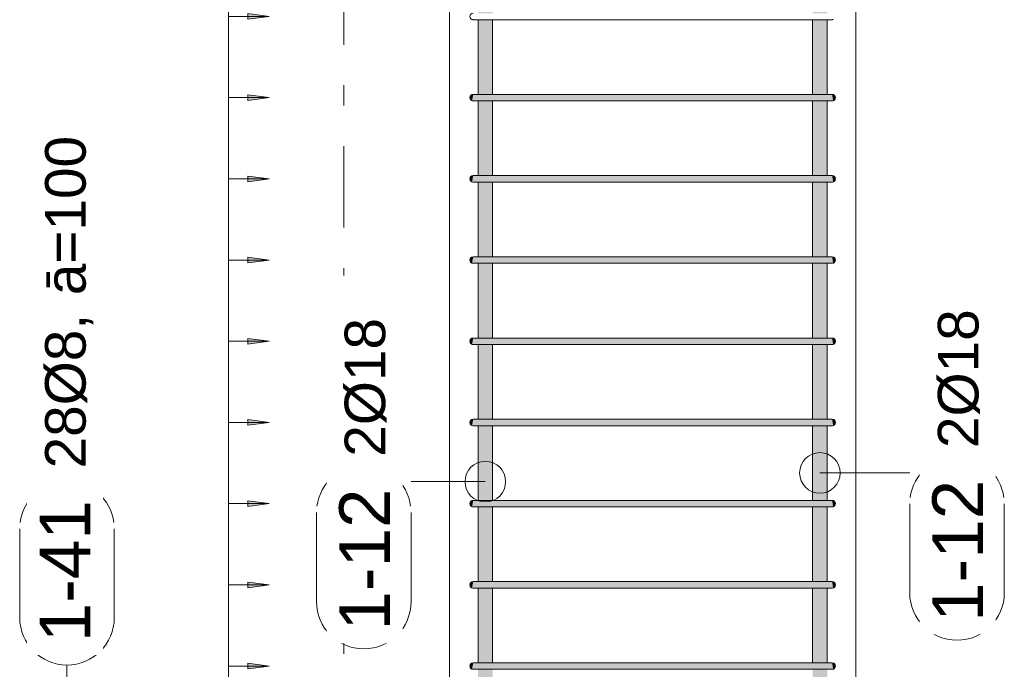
# Model space of a CAD drawing. Header units: millimetres. Extents: x 4307 to 42792, y 1610 to 10025.
# Tile 190 of 256: x 26547 to 27759, y 6916 to 7716. Entities that reach past the tile are written whole.
import ezdxf

# ---------------------------------------------------------------- set-up
doc = ezdxf.new("R2010")
doc.units = ezdxf.units.MM
doc.linetypes.add('Čára osnovy', pattern=[225, 100, -50, 25, -50])
for name, color, linetype, lineweight in [('A-ANNO-DIMS', 211, 'Continuous', 5), ('A-ANNO-DIMS-25', 211, 'Continuous', 5), ('S-COLS', 52, 'Continuous', 9), ('S-GRID', 1, 'Continuous', 5), ('S-RBAR', 171, 'Continuous', 5), ('S-RBAR-IDEN', 171, 'Continuous', 5)]:
    doc.layers.add(name, color=color, linetype=linetype, lineweight=lineweight)
doc.styles.add('Arial', font='arial.ttf', dxfattribs={"height": 50})
doc.styles.add('Arial_1', font='arial.ttf', dxfattribs={"height": 62.5})
doc.styles.add('ISOCPEUR', font='isocpeur.ttf', dxfattribs={"width": 0.9, "height": 50})
doc.dimstyles.new('Výztuž_kusy__řezy__4', dxfattribs={"dimscale": 304.8, "dimtxt": 0.18, "dimasz": 0, "dimexe": 0, "dimexo": 0.0625, "dimgap": 0.082021, "dimtad": 1, "dimdec": 0, "dimzin": 0, "dimdsep": 46, "dimtxsty": 'ISOCPEUR', "dimblk1": 'NONE', "dimblk2": 'NONE', "dimsah": 1, "dimcen": 0.09, "dimazin": 0, "dimtfac": 1, "dimtdec": 4, "dimtix": 1, "dimtmove": 0, "dimatfit": 3, "dimfxl": 0.164042, "dimfxlon": 1, "dimtvp": 1, "dimtfill": 1, "dimtolj": 1, "dimtzin": 0, "dimarcsym": 2})

# ---------------------------------------------------------------- blocks, each defined once
blk = doc.blocks.new('DIMBLOCK741-V2')
at = {"layer": 'A-ANNO-DIMS-25'}
for points in [[(26854.5, 6920), (26828.2, 6923.5), (26828.2, 6916.5)], [(26854.5, 6820), (26828.2, 6823.5), (26828.2, 6816.5)]]:
    blk.add_hatch(color=256, dxfattribs=at).paths.add_polyline_path(points)
for p, q in [((26854.5, 6920), (26828.2, 6923.5)), ((26828.2, 6923.5), (26828.2, 6916.5)), ((26804.5, 6820), (26804.5, 6920)), ((26804.5, 6920), (26804.5, 6920)), ((26804.5, 6920), (26854.5, 6920)), ((26828.2, 6916.5), (26854.5, 6920)), ((26804.5, 6820), (26804.5, 6820)), ((26804.5, 6820), (26854.5, 6820)), ((26854.5, 6820), (26828.2, 6823.5)), ((26828.2, 6823.5), (26828.2, 6816.5)), ((26828.2, 6816.5), (26854.5, 6820))]:
    blk.add_line(p, q, dxfattribs=at)
blk = doc.blocks.new('_None')
blk = doc.blocks.new('DIMBLOCK742-V2')
at = {"layer": 'A-ANNO-DIMS-25'}
for points in [[(26854.5, 7020), (26828.2, 7023.5), (26828.2, 7016.5)], [(26854.5, 6920), (26828.2, 6923.5), (26828.2, 6916.5)]]:
    blk.add_hatch(color=256, dxfattribs=at).paths.add_polyline_path(points)
for p, q in [((26804.5, 6920), (26804.5, 7020)), ((26804.5, 7020), (26804.5, 7020)), ((26804.5, 7020), (26854.5, 7020)), ((26854.5, 7020), (26828.2, 7023.5)), ((26828.2, 7023.5), (26828.2, 7016.5)), ((26828.2, 7016.5), (26854.5, 7020)), ((26854.5, 6920), (26828.2, 6923.5)), ((26828.2, 6923.5), (26828.2, 6916.5)), ((26804.5, 6920), (26804.5, 6920)), ((26804.5, 6920), (26854.5, 6920)), ((26828.2, 6916.5), (26854.5, 6920))]:
    blk.add_line(p, q, dxfattribs=at)
blk = doc.blocks.new('DIMBLOCK743-V2')
at = {"layer": 'A-ANNO-DIMS-25'}
for points in [[(26854.5, 7120), (26828.2, 7123.5), (26828.2, 7116.5)], [(26854.5, 7020), (26828.2, 7023.5), (26828.2, 7016.5)]]:
    blk.add_hatch(color=256, dxfattribs=at).paths.add_polyline_path(points)
for p, q in [((26804.5, 7020), (26804.5, 7120)), ((26804.5, 7120), (26804.5, 7120)), ((26804.5, 7120), (26854.5, 7120)), ((26854.5, 7120), (26828.2, 7123.5)), ((26828.2, 7123.5), (26828.2, 7116.5)), ((26828.2, 7116.5), (26854.5, 7120)), ((26804.5, 7020), (26804.5, 7020)), ((26804.5, 7020), (26854.5, 7020)), ((26854.5, 7020), (26828.2, 7023.5)), ((26828.2, 7023.5), (26828.2, 7016.5)), ((26828.2, 7016.5), (26854.5, 7020))]:
    blk.add_line(p, q, dxfattribs=at)
blk = doc.blocks.new('DIMBLOCK744-V2')
at = {"layer": 'A-ANNO-DIMS-25'}
for points in [[(26854.5, 7220), (26828.2, 7223.5), (26828.2, 7216.5)], [(26854.5, 7120), (26828.2, 7123.5), (26828.2, 7116.5)]]:
    blk.add_hatch(color=256, dxfattribs=at).paths.add_polyline_path(points)
for p, q in [((26804.5, 7120), (26804.5, 7220)), ((26804.5, 7220), (26804.5, 7220)), ((26804.5, 7220), (26854.5, 7220)), ((26854.5, 7220), (26828.2, 7223.5)), ((26828.2, 7223.5), (26828.2, 7216.5)), ((26828.2, 7216.5), (26854.5, 7220)), ((26804.5, 7120), (26804.5, 7120)), ((26804.5, 7120), (26854.5, 7120)), ((26854.5, 7120), (26828.2, 7123.5)), ((26828.2, 7123.5), (26828.2, 7116.5)), ((26828.2, 7116.5), (26854.5, 7120))]:
    blk.add_line(p, q, dxfattribs=at)
blk = doc.blocks.new('DIMBLOCK745-V2')
at = {"layer": 'A-ANNO-DIMS-25'}
for points in [[(26854.5, 7320), (26828.2, 7323.5), (26828.2, 7316.5)], [(26854.5, 7220), (26828.2, 7223.5), (26828.2, 7216.5)]]:
    blk.add_hatch(color=256, dxfattribs=at).paths.add_polyline_path(points)
for p, q in [((26854.5, 7320), (26828.2, 7323.5)), ((26828.2, 7323.5), (26828.2, 7316.5)), ((26804.5, 7220), (26804.5, 7320)), ((26804.5, 7320), (26804.5, 7320)), ((26804.5, 7320), (26854.5, 7320)), ((26828.2, 7316.5), (26854.5, 7320)), ((26804.5, 7220), (26804.5, 7220)), ((26804.5, 7220), (26854.5, 7220)), ((26854.5, 7220), (26828.2, 7223.5)), ((26828.2, 7223.5), (26828.2, 7216.5)), ((26828.2, 7216.5), (26854.5, 7220))]:
    blk.add_line(p, q, dxfattribs=at)
blk = doc.blocks.new('DIMBLOCK746-V2')
at = {"layer": 'A-ANNO-DIMS-25'}
for points in [[(26854.5, 7420), (26828.2, 7423.5), (26828.2, 7416.5)], [(26854.5, 7320), (26828.2, 7323.5), (26828.2, 7316.5)]]:
    blk.add_hatch(color=256, dxfattribs=at).paths.add_polyline_path(points)
for p, q in [((26804.5, 7320), (26804.5, 7420)), ((26804.5, 7420), (26804.5, 7420)), ((26804.5, 7420), (26854.5, 7420)), ((26854.5, 7420), (26828.2, 7423.5)), ((26828.2, 7423.5), (26828.2, 7416.5)), ((26828.2, 7416.5), (26854.5, 7420)), ((26854.5, 7320), (26828.2, 7323.5)), ((26828.2, 7323.5), (26828.2, 7316.5)), ((26804.5, 7320), (26804.5, 7320)), ((26804.5, 7320), (26854.5, 7320)), ((26828.2, 7316.5), (26854.5, 7320))]:
    blk.add_line(p, q, dxfattribs=at)
blk = doc.blocks.new('DIMBLOCK747-V2')
at = {"layer": 'A-ANNO-DIMS-25'}
for points in [[(26854.5, 7520), (26828.2, 7523.5), (26828.2, 7516.5)], [(26854.5, 7420), (26828.2, 7423.5), (26828.2, 7416.5)]]:
    blk.add_hatch(color=256, dxfattribs=at).paths.add_polyline_path(points)
for p, q in [((26804.5, 7420), (26804.5, 7520)), ((26804.5, 7520), (26804.5, 7520)), ((26804.5, 7520), (26854.5, 7520)), ((26854.5, 7520), (26828.2, 7523.5)), ((26828.2, 7523.5), (26828.2, 7516.5)), ((26828.2, 7516.5), (26854.5, 7520)), ((26804.5, 7420), (26804.5, 7420)), ((26804.5, 7420), (26854.5, 7420)), ((26854.5, 7420), (26828.2, 7423.5)), ((26828.2, 7423.5), (26828.2, 7416.5)), ((26828.2, 7416.5), (26854.5, 7420))]:
    blk.add_line(p, q, dxfattribs=at)
blk = doc.blocks.new('DIMBLOCK748-V2')
at = {"layer": 'A-ANNO-DIMS-25'}
for points in [[(26854.5, 7620), (26828.2, 7623.5), (26828.2, 7616.5)], [(26854.5, 7520), (26828.2, 7523.5), (26828.2, 7516.5)]]:
    blk.add_hatch(color=256, dxfattribs=at).paths.add_polyline_path(points)
for p, q in [((26804.5, 7520), (26804.5, 7620)), ((26804.5, 7620), (26804.5, 7620)), ((26804.5, 7620), (26854.5, 7620)), ((26854.5, 7620), (26828.2, 7623.5)), ((26828.2, 7623.5), (26828.2, 7616.5)), ((26828.2, 7616.5), (26854.5, 7620)), ((26804.5, 7520), (26804.5, 7520)), ((26804.5, 7520), (26854.5, 7520)), ((26854.5, 7520), (26828.2, 7523.5)), ((26828.2, 7523.5), (26828.2, 7516.5)), ((26828.2, 7516.5), (26854.5, 7520))]:
    blk.add_line(p, q, dxfattribs=at)
blk = doc.blocks.new('DIMBLOCK749-V2')
at = {"layer": 'A-ANNO-DIMS-25'}
for points in [[(26854.5, 7720), (26828.2, 7723.5), (26828.2, 7716.5)], [(26854.5, 7620), (26828.2, 7623.5), (26828.2, 7616.5)]]:
    blk.add_hatch(color=256, dxfattribs=at).paths.add_polyline_path(points)
for p, q in [((26854.5, 7720), (26828.2, 7723.5)), ((26828.2, 7723.5), (26828.2, 7716.5)), ((26804.5, 7620), (26804.5, 7720)), ((26804.5, 7720), (26804.5, 7720)), ((26804.5, 7720), (26854.5, 7720)), ((26828.2, 7716.5), (26854.5, 7720)), ((26804.5, 7620), (26804.5, 7620)), ((26804.5, 7620), (26854.5, 7620)), ((26854.5, 7620), (26828.2, 7623.5)), ((26828.2, 7623.5), (26828.2, 7616.5)), ((26828.2, 7616.5), (26854.5, 7620))]:
    blk.add_line(p, q, dxfattribs=at)
blk = doc.blocks.new('DIMBLOCK759-V2')
at = {"layer": 'A-ANNO-DIMS-25'}
for points in [[(26854.5, 8620), (26828.2, 8623.5), (26828.2, 8616.5)], [(26854.5, 8520), (26828.2, 8523.5), (26828.2, 8516.5)], [(26854.5, 8420), (26828.2, 8423.5), (26828.2, 8416.5)], [(26854.5, 8320), (26828.2, 8323.5), (26828.2, 8316.5)], [(26854.5, 8220), (26828.2, 8223.5), (26828.2, 8216.5)], [(26854.5, 8120), (26828.2, 8123.5), (26828.2, 8116.5)], [(26854.5, 8020), (26828.2, 8023.5), (26828.2, 8016.5)], [(26854.5, 7920), (26828.2, 7923.5), (26828.2, 7916.5)], [(26854.5, 7820), (26828.2, 7823.5), (26828.2, 7816.5)], [(26854.5, 7720), (26828.2, 7723.5), (26828.2, 7716.5)], [(26854.5, 7620), (26828.2, 7623.5), (26828.2, 7616.5)], [(26854.5, 7520), (26828.2, 7523.5), (26828.2, 7516.5)], [(26854.5, 7420), (26828.2, 7423.5), (26828.2, 7416.5)], [(26854.5, 7320), (26828.2, 7323.5), (26828.2, 7316.5)], [(26854.5, 7220), (26828.2, 7223.5), (26828.2, 7216.5)], [(26854.5, 7120), (26828.2, 7123.5), (26828.2, 7116.5)], [(26854.5, 7020), (26828.2, 7023.5), (26828.2, 7016.5)], [(26854.5, 6920), (26828.2, 6923.5), (26828.2, 6916.5)], [(26854.5, 6820), (26828.2, 6823.5), (26828.2, 6816.5)], [(26854.5, 6720), (26828.2, 6723.5), (26828.2, 6716.5)], [(26854.5, 6620), (26828.2, 6623.5), (26828.2, 6616.5)], [(26854.5, 6520), (26828.2, 6523.5), (26828.2, 6516.5)], [(26854.5, 6420), (26828.2, 6423.5), (26828.2, 6416.5)], [(26854.5, 6320), (26828.2, 6323.5), (26828.2, 6316.5)], [(26854.5, 6220), (26828.2, 6223.5), (26828.2, 6216.5)], [(26854.5, 6120), (26828.2, 6123.5), (26828.2, 6116.5)], [(26854.5, 6020), (26828.2, 6023.5), (26828.2, 6016.5)], [(26854.5, 5920), (26828.2, 5923.5), (26828.2, 5916.5)]]:
    blk.add_hatch(color=256, dxfattribs=at).paths.add_polyline_path(points)
for p, q in [((26804.5, 5920), (26804.5, 8620)), ((26804.5, 8520), (26804.5, 8620)), ((26804.5, 8620), (26804.5, 8620)), ((26804.5, 8620), (26854.5, 8620)), ((26854.5, 8620), (26828.2, 8623.5)), ((26828.2, 8623.5), (26828.2, 8616.5)), ((26828.2, 8616.5), (26854.5, 8620)), ((26854.5, 8520), (26828.2, 8523.5)), ((26828.2, 8523.5), (26828.2, 8516.5)), ((26804.5, 8420), (26804.5, 8520)), ((26804.5, 8520), (26804.5, 8520)), ((26804.5, 8520), (26854.5, 8520)), ((26828.2, 8516.5), (26854.5, 8520)), ((26804.5, 8320), (26804.5, 8420)), ((26804.5, 8420), (26804.5, 8420)), ((26804.5, 8420), (26854.5, 8420)), ((26854.5, 8420), (26828.2, 8423.5)), ((26828.2, 8423.5), (26828.2, 8416.5)), ((26828.2, 8416.5), (26854.5, 8420)), ((26804.5, 8220), (26804.5, 8320)), ((26804.5, 8320), (26804.5, 8320)), ((26804.5, 8320), (26854.5, 8320)), ((26854.5, 8320), (26828.2, 8323.5)), ((26828.2, 8323.5), (26828.2, 8316.5)), ((26828.2, 8316.5), (26854.5, 8320)), ((26804.5, 8120), (26804.5, 8220)), ((26804.5, 8220), (26804.5, 8220)), ((26804.5, 8220), (26854.5, 8220)), ((26854.5, 8220), (26828.2, 8223.5)), ((26828.2, 8223.5), (26828.2, 8216.5)), ((26828.2, 8216.5), (26854.5, 8220)), ((26854.5, 8120), (26828.2, 8123.5)), ((26828.2, 8123.5), (26828.2, 8116.5)), ((26804.5, 8020), (26804.5, 8120)), ((26804.5, 8120), (26804.5, 8120)), ((26804.5, 8120), (26854.5, 8120)), ((26828.2, 8116.5), (26854.5, 8120)), ((26804.5, 7920), (26804.5, 8020)), ((26804.5, 8020), (26804.5, 8020)), ((26804.5, 8020), (26854.5, 8020)), ((26854.5, 8020), (26828.2, 8023.5)), ((26828.2, 8023.5), (26828.2, 8016.5)), ((26828.2, 8016.5), (26854.5, 8020)), ((26804.5, 7820), (26804.5, 7920)), ((26804.5, 7920), (26804.5, 7920)), ((26804.5, 7920), (26854.5, 7920)), ((26854.5, 7920), (26828.2, 7923.5)), ((26828.2, 7923.5), (26828.2, 7916.5)), ((26828.2, 7916.5), (26854.5, 7920)), ((26804.5, 7720), (26804.5, 7820)), ((26804.5, 7820), (26804.5, 7820)), ((26804.5, 7820), (26854.5, 7820)), ((26854.5, 7820), (26828.2, 7823.5)), ((26828.2, 7823.5), (26828.2, 7816.5)), ((26828.2, 7816.5), (26854.5, 7820)), ((26854.5, 7720), (26828.2, 7723.5)), ((26828.2, 7723.5), (26828.2, 7716.5)), ((26804.5, 7620), (26804.5, 7720)), ((26804.5, 7720), (26804.5, 7720)), ((26804.5, 7720), (26854.5, 7720)), ((26828.2, 7716.5), (26854.5, 7720)), ((26804.5, 7520), (26804.5, 7620)), ((26804.5, 7620), (26804.5, 7620)), ((26804.5, 7620), (26854.5, 7620)), ((26854.5, 7620), (26828.2, 7623.5)), ((26828.2, 7623.5), (26828.2, 7616.5)), ((26828.2, 7616.5), (26854.5, 7620)), ((26804.5, 7420), (26804.5, 7520)), ((26804.5, 7520), (26804.5, 7520)), ((26804.5, 7520), (26854.5, 7520)), ((26854.5, 7520), (26828.2, 7523.5)), ((26828.2, 7523.5), (26828.2, 7516.5)), ((26828.2, 7516.5), (26854.5, 7520)), ((26804.5, 7320), (26804.5, 7420)), ((26804.5, 7420), (26804.5, 7420)), ((26804.5, 7420), (26854.5, 7420)), ((26854.5, 7420), (26828.2, 7423.5)), ((26828.2, 7423.5), (26828.2, 7416.5)), ((26828.2, 7416.5), (26854.5, 7420)), ((26854.5, 7320), (26828.2, 7323.5)), ((26828.2, 7323.5), (26828.2, 7316.5)), ((26804.5, 7220), (26804.5, 7320)), ((26804.5, 7320), (26804.5, 7320)), ((26804.5, 7320), (26854.5, 7320)), ((26828.2, 7316.5), (26854.5, 7320)), ((26804.5, 7120), (26804.5, 7220)), ((26804.5, 7220), (26804.5, 7220)), ((26804.5, 7220), (26854.5, 7220)), ((26854.5, 7220), (26828.2, 7223.5)), ((26828.2, 7223.5), (26828.2, 7216.5)), ((26828.2, 7216.5), (26854.5, 7220)), ((26804.5, 7020), (26804.5, 7120)), ((26804.5, 7120), (26804.5, 7120)), ((26804.5, 7120), (26854.5, 7120)), ((26854.5, 7120), (26828.2, 7123.5)), ((26828.2, 7123.5), (26828.2, 7116.5)), ((26828.2, 7116.5), (26854.5, 7120)), ((26804.5, 6920), (26804.5, 7020)), ((26804.5, 7020), (26804.5, 7020)), ((26804.5, 7020), (26854.5, 7020)), ((26854.5, 7020), (26828.2, 7023.5)), ((26828.2, 7023.5), (26828.2, 7016.5)), ((26828.2, 7016.5), (26854.5, 7020)), ((26854.5, 6920), (26828.2, 6923.5)), ((26828.2, 6923.5), (26828.2, 6916.5)), ((26804.5, 6820), (26804.5, 6920)), ((26804.5, 6920), (26804.5, 6920)), ((26804.5, 6920), (26854.5, 6920)), ((26828.2, 6916.5), (26854.5, 6920)), ((26804.5, 6720), (26804.5, 6820)), ((26804.5, 6820), (26804.5, 6820)), ((26804.5, 6820), (26854.5, 6820)), ((26854.5, 6820), (26828.2, 6823.5)), ((26828.2, 6823.5), (26828.2, 6816.5)), ((26828.2, 6816.5), (26854.5, 6820)), ((26804.5, 6620), (26804.5, 6720)), ((26804.5, 6720), (26804.5, 6720)), ((26804.5, 6720), (26854.5, 6720)), ((26854.5, 6720), (26828.2, 6723.5)), ((26828.2, 6723.5), (26828.2, 6716.5)), ((26828.2, 6716.5), (26854.5, 6720)), ((26804.5, 6520), (26804.5, 6620)), ((26804.5, 6620), (26804.5, 6620)), ((26804.5, 6620), (26854.5, 6620)), ((26854.5, 6620), (26828.2, 6623.5)), ((26828.2, 6623.5), (26828.2, 6616.5)), ((26828.2, 6616.5), (26854.5, 6620)), ((26854.5, 6520), (26828.2, 6523.5)), ((26828.2, 6523.5), (26828.2, 6516.5)), ((26804.5, 6420), (26804.5, 6520)), ((26804.5, 6520), (26804.5, 6520)), ((26804.5, 6520), (26854.5, 6520)), ((26828.2, 6516.5), (26854.5, 6520)), ((26804.5, 6320), (26804.5, 6420)), ((26804.5, 6420), (26804.5, 6420)), ((26804.5, 6420), (26854.5, 6420)), ((26854.5, 6420), (26828.2, 6423.5)), ((26828.2, 6423.5), (26828.2, 6416.5)), ((26828.2, 6416.5), (26854.5, 6420)), ((26804.5, 6220), (26804.5, 6320)), ((26804.5, 6320), (26804.5, 6320)), ((26804.5, 6320), (26854.5, 6320)), ((26854.5, 6320), (26828.2, 6323.5)), ((26828.2, 6323.5), (26828.2, 6316.5)), ((26828.2, 6316.5), (26854.5, 6320)), ((26804.5, 6120), (26804.5, 6220)), ((26804.5, 6220), (26804.5, 6220)), ((26804.5, 6220), (26854.5, 6220)), ((26854.5, 6220), (26828.2, 6223.5)), ((26828.2, 6223.5), (26828.2, 6216.5)), ((26828.2, 6216.5), (26854.5, 6220)), ((26854.5, 6120), (26828.2, 6123.5)), ((26828.2, 6123.5), (26828.2, 6116.5)), ((26804.5, 6020), (26804.5, 6120)), ((26804.5, 6120), (26804.5, 6120)), ((26804.5, 6120), (26854.5, 6120)), ((26828.2, 6116.5), (26854.5, 6120)), ((26804.5, 5920), (26804.5, 6020)), ((26804.5, 6020), (26804.5, 6020)), ((26804.5, 6020), (26854.5, 6020)), ((26854.5, 6020), (26828.2, 6023.5)), ((26828.2, 6023.5), (26828.2, 6016.5)), ((26828.2, 6016.5), (26854.5, 6020)), ((26804.5, 5920), (26804.5, 5920)), ((26804.5, 5920), (26854.5, 5920)), ((26854.5, 5920), (26828.2, 5923.5)), ((26828.2, 5923.5), (26828.2, 5916.5)), ((26828.2, 5916.5), (26854.5, 5920))]:
    blk.add_line(p, q, dxfattribs=at)
blk = doc.blocks.new('Popisek výztuže__BEZ NATOČENÍ_ - _Typ_ množství_PRAVÝ _řezy_-573725-V2')
at = {"layer": 'S-RBAR-IDEN'}
for p, q in [((15185.8, 7089.2), (15185.8, 6979.5)), ((15302.2, 6979.5), (15302.2, 7089.2))]:
    blk.add_line(p, q, dxfattribs=at)
for centre, start, end in [((15244, 7089.2), 7.6434, 172.3566), ((15244, 6979.5), 180, 0)]:
    blk.add_arc(centre, 58.2, start, end, dxfattribs=at)
blk = doc.blocks.new('Popisek výztuže - _Typ_ množství_PRAVÝ _řezy_-573729-V2')
at = {"layer": 'S-RBAR-IDEN'}
for p, q in [((16400.1, 9158.3), (16290.4, 9158.3)), ((16290.4, 9041.9), (16400.1, 9041.9))]:
    blk.add_line(p, q, dxfattribs=at)
for centre, start, end in [((16290.4, 9100.1), 90, 270), ((16400.1, 9100.1), 277.6434, 82.3566)]:
    blk.add_arc(centre, 58.2, start, end, dxfattribs=at)

msp = doc.modelspace()

# ---------------------------------------------------------------- hatches: boundary and pattern name
at = {"layer": 'S-RBAR'}
h = msp.add_hatch(color=7, dxfattribs=at)
h.paths.add_polyline_path([(27111.5, 5870), (27129.5, 5870), (27129.5, 5916), (27111.5, 5916), (27111.5, 5887.8)])
h.paths.add_polyline_path([(27117.8, 5924), (27129.5, 5924), (27129.5, 6016), (27111.5, 6016), (27111.5, 5924), (27114.6, 5924)])
h.paths.add_polyline_path([(27111.5, 6024), (27129.5, 6024), (27129.5, 6116), (27111.5, 6116), (27111.5, 6050.7)])
h.paths.add_polyline_path([(27111.5, 6124), (27129.5, 6124), (27129.5, 6216), (27111.5, 6216), (27111.5, 6159.3)])
h.paths.add_polyline_path([(27117.8, 6224), (27129.5, 6224), (27129.5, 6316), (27111.5, 6316), (27111.5, 6224), (27114.6, 6224)])
h.paths.add_polyline_path([(27111.5, 6324), (27129.5, 6324), (27129.5, 6416), (27111.5, 6416), (27111.5, 6376.5)])
h.paths.add_polyline_path([(27117.8, 6424), (27129.5, 6424), (27129.5, 6516), (27111.5, 6516), (27111.5, 6424), (27114.6, 6424)])
h.paths.add_polyline_path([(27117.8, 6524), (27129.5, 6524), (27129.5, 6616), (27111.5, 6616), (27111.5, 6524), (27114.6, 6524)])
h.paths.add_polyline_path([(27111.5, 6624), (27129.5, 6624), (27129.5, 6716), (27111.5, 6716), (27111.5, 6702.3)])
h.paths.add_polyline_path([(27111.5, 6724), (27129.5, 6724), (27129.5, 6816), (27111.5, 6816), (27111.5, 6810.9)])
h.paths.add_polyline_path([(27111.5, 6824), (27129.5, 6824), (27129.5, 6916), (27111.5, 6916), (27111.5, 6865.2)])
h.paths.add_polyline_path([(27129.5, 6924), (27129.5, 7016), (27111.5, 7016), (27111.5, 6924), (27125.5, 6924)])
h.paths.add_polyline_path([(27117.8, 7024), (27129.5, 7024), (27129.5, 7116), (27111.5, 7116), (27111.5, 7024), (27114.6, 7024)])
h.paths.add_polyline_path([(27111.5, 7124), (27129.5, 7124), (27129.5, 7216), (27111.5, 7216), (27111.5, 7136.7)])
h.paths.add_polyline_path([(27125.5, 7224), (27129.5, 7224), (27129.5, 7316), (27111.5, 7316), (27111.5, 7224), (27121.6, 7224)])
h.paths.add_polyline_path([(27117.8, 7324), (27129.5, 7324), (27129.5, 7416), (27111.5, 7416), (27111.5, 7324), (27114.6, 7324)])
h.paths.add_polyline_path([(27111.5, 7424), (27129.5, 7424), (27129.5, 7516), (27111.5, 7516), (27111.5, 7462.5)])
h.paths.add_polyline_path([(27111.5, 7524), (27129.5, 7524), (27129.5, 7616), (27111.5, 7616), (27111.5, 7571.1)])
h.paths.add_polyline_path([(27111.5, 7624), (27129.5, 7624), (27129.5, 7716), (27111.5, 7716), (27111.5, 7679.7)])
h.paths.add_polyline_path([(27117.8, 7724), (27129.5, 7724), (27129.5, 7816), (27111.5, 7816), (27111.5, 7724), (27114.6, 7724)])
h.paths.add_polyline_path([(27117.8, 7824), (27129.5, 7824), (27129.5, 7916), (27111.5, 7916), (27111.5, 7824), (27114.6, 7824)])
h.paths.add_polyline_path([(27111.5, 7924), (27129.5, 7924), (27129.5, 8016), (27111.5, 8016), (27111.5, 8005.5)])
h.paths.add_polyline_path([(27111.5, 8024), (27129.5, 8024), (27129.5, 8116), (27111.5, 8116), (27111.5, 8114.1)])
h.paths.add_polyline_path([(27111.5, 8124), (27129.5, 8124), (27129.5, 8216), (27111.5, 8216), (27111.5, 8168.4)])
h.paths.add_polyline_path([(27129.5, 8224), (27129.5, 8316), (27111.5, 8316), (27111.5, 8224), (27125.5, 8224)])
h.paths.add_polyline_path([(27111.5, 8324), (27129.5, 8324), (27129.5, 8416), (27111.5, 8416), (27111.5, 8331.3)])
h.paths.add_polyline_path([(27117.8, 8424), (27129.5, 8424), (27129.5, 8516), (27111.5, 8516), (27111.5, 8424), (27114.6, 8424)])
h.paths.add_polyline_path([(27117.8, 8524), (27129.5, 8524), (27129.5, 8616), (27111.5, 8616), (27111.5, 8524), (27114.6, 8524)])
h.paths.add_polyline_path([(27117.8, 8624), (27129.5, 8624), (27129.5, 8660), (27111.5, 8660), (27111.5, 8624), (27114.6, 8624)])
h = msp.add_hatch(color=7, dxfattribs=at)
h.paths.add_polyline_path([(27524.2, 5870), (27541.4, 5870), (27541.4, 5916), (27523.4, 5916), (27523.4, 5870)])
h.paths.add_polyline_path([(27527.5, 5924), (27541.4, 5924), (27541.4, 6016), (27523.4, 6016), (27523.4, 5924), (27524.2, 5924)])
h.paths.add_polyline_path([(27538.4, 6024), (27541.4, 6024), (27541.4, 6116), (27523.4, 6116), (27523.4, 6024), (27535.1, 6024)])
h.paths.add_polyline_path([(27541.4, 6124), (27541.4, 6216), (27523.4, 6216), (27523.4, 6124), (27538.4, 6124)])
h.paths.add_polyline_path([(27524.2, 6224), (27541.4, 6224), (27541.4, 6316), (27523.4, 6316), (27523.4, 6224)])
h.paths.add_polyline_path([(27538.4, 6324), (27541.4, 6324), (27541.4, 6416), (27523.4, 6416), (27523.4, 6324), (27535.1, 6324)])
h.paths.add_polyline_path([(27535.1, 6424), (27541.4, 6424), (27541.4, 6516), (27523.4, 6516), (27523.4, 6424), (27531.3, 6424)])
h.paths.add_polyline_path([(27541.4, 6524), (27541.4, 6616), (27523.4, 6616), (27523.4, 6524), (27538.4, 6524)])
h.paths.add_polyline_path([(27531.3, 6624), (27541.4, 6624), (27541.4, 6716), (27523.4, 6716), (27523.4, 6624), (27527.5, 6624)])
h.paths.add_polyline_path([(27524.2, 6724), (27541.4, 6724), (27541.4, 6816), (27523.4, 6816), (27523.4, 6724)])
h.paths.add_polyline_path([(27527.5, 6824), (27541.4, 6824), (27541.4, 6916), (27523.4, 6916), (27523.4, 6824), (27524.2, 6824)])
h.paths.add_polyline_path([(27535.1, 6924), (27541.4, 6924), (27541.4, 7016), (27523.4, 7016), (27523.4, 6924), (27531.3, 6924)])
h.paths.add_polyline_path([(27541.4, 7024), (27541.4, 7116), (27523.4, 7116), (27523.4, 7024), (27538.4, 7024)])
h.paths.add_polyline_path([(27535.1, 7124), (27541.4, 7124), (27541.4, 7216), (27523.4, 7216), (27523.4, 7124), (27531.3, 7124)])
h.paths.add_polyline_path([(27535.1, 7224), (27541.4, 7224), (27541.4, 7316), (27523.4, 7316), (27523.4, 7224), (27531.3, 7224)])
h.paths.add_polyline_path([(27538.4, 7324), (27541.4, 7324), (27541.4, 7416), (27523.4, 7416), (27523.4, 7324), (27535.1, 7324)])
h.paths.add_polyline_path([(27523.4, 7424), (27541.4, 7424), (27541.4, 7516), (27523.4, 7516), (27523.4, 7462.5)])
h.paths.add_polyline_path([(27531.3, 7524), (27541.4, 7524), (27541.4, 7616), (27523.4, 7616), (27523.4, 7524), (27527.5, 7524)])
h.paths.add_polyline_path([(27524.2, 7624), (27541.4, 7624), (27541.4, 7716), (27523.4, 7716), (27523.4, 7624)])
h.paths.add_polyline_path([(27535.1, 7724), (27541.4, 7724), (27541.4, 7816), (27523.4, 7816), (27523.4, 7724), (27531.3, 7724)])
h.paths.add_polyline_path([(27541.4, 7824), (27541.4, 7916), (27523.4, 7916), (27523.4, 7824), (27538.4, 7824)])
h.paths.add_polyline_path([(27523.4, 7924), (27541.4, 7924.1), (27541.4, 8016), (27523.4, 8016)])
h.paths.add_polyline_path([(27523.4, 8024), (27541.4, 8024), (27541.4, 8116), (27523.4, 8116), (27523.4, 8114.1)])
h.paths.add_polyline_path([(27531.3, 8124), (27541.4, 8124), (27541.4, 8216), (27523.4, 8216), (27523.4, 8124), (27527.5, 8124)])
h.paths.add_polyline_path([(27523.4, 8224), (27541.4, 8224), (27541.4, 8316), (27523.4, 8316)])
h.paths.add_polyline_path([(27538.4, 8324), (27541.4, 8324), (27541.4, 8416), (27523.4, 8416), (27523.4, 8324), (27535.1, 8324)])
h.paths.add_polyline_path([(27524.2, 8424), (27541.4, 8424), (27541.4, 8516), (27523.4, 8516), (27523.4, 8424)])
h.paths.add_polyline_path([(27527.5, 8524), (27541.4, 8524), (27541.4, 8616), (27523.4, 8616), (27523.4, 8524), (27524.2, 8524)])
h.paths.add_polyline_path([(27535.1, 8624), (27541.4, 8624), (27541.4, 8660), (27523.4, 8660), (27523.4, 8624), (27531.3, 8624)])
for points in [[(27104.4, 7616.1), (27105.5, 7624), (27103.5, 7623.5), (27102, 7622), (27101.5, 7620), (27102, 7618), (27103.5, 7616.5)], [(27121.6, 7616), (27125.5, 7616), (27125.5, 7624), (27105.5, 7624), (27105.5, 7616), (27121.3, 7616)], [(27125.5, 7616), (27527.5, 7616), (27527.5, 7624), (27125.5, 7624)], [(27545.9, 7616), (27547.5, 7616.1), (27547.5, 7624), (27527.5, 7624), (27527.5, 7616), (27543.8, 7616)], [(27548.5, 7616.1), (27549.5, 7616.5), (27550.9, 7618), (27551.5, 7620), (27550.9, 7622), (27549.5, 7623.5), (27547.5, 7624), (27548.1, 7619)], [(27104.4, 7516.1), (27105.5, 7524), (27103.5, 7523.5), (27102, 7522), (27101.5, 7520), (27102, 7518), (27103.5, 7516.5)], [(27111.3, 7516), (27125.5, 7516), (27125.5, 7524), (27105.5, 7524), (27105.5, 7516), (27109.1, 7516)], [(27125.5, 7516), (27527.5, 7516), (27527.5, 7524), (27125.5, 7524)], [(27527.5, 7516), (27547.5, 7516.1), (27547.5, 7524), (27527.5, 7524), (27527.5, 7516.8)], [(27548.5, 7516.1), (27549.7, 7516.8), (27550.9, 7518), (27551.5, 7520), (27550.9, 7522), (27549.5, 7523.5), (27547.5, 7524), (27548.4, 7516.8)], [(27104.4, 7416.1), (27105.5, 7424), (27103.5, 7423.5), (27102, 7422), (27101.5, 7420), (27102, 7418), (27103.5, 7416.5)], [(27121.6, 7416), (27125.5, 7416), (27125.5, 7424), (27105.5, 7424), (27105.5, 7416), (27121.3, 7416)], [(27125.5, 7416), (27527.5, 7416), (27527.5, 7424), (27125.5, 7424)], [(27545.9, 7416), (27547.5, 7416.1), (27547.5, 7424), (27527.5, 7424), (27527.5, 7416), (27543.8, 7416)], [(27548.5, 7416.1), (27549.5, 7416.5), (27550.9, 7418), (27551.5, 7420), (27550.9, 7422), (27549.5, 7423.5), (27547.5, 7424), (27548.1, 7419)], [(27104.4, 7316.1), (27105.5, 7324), (27103.5, 7323.5), (27102, 7322), (27101.5, 7320), (27102, 7318), (27103.5, 7316.5)], [(27114.6, 7316), (27125.5, 7316), (27125.5, 7324), (27105.5, 7324), (27105.5, 7316), (27111.5, 7316)], [(27125.5, 7316), (27527.5, 7316), (27527.5, 7324), (27125.5, 7324)], [(27543.8, 7316), (27547.5, 7316.1), (27547.5, 7324), (27527.5, 7324), (27527.5, 7316), (27541.6, 7316)], [(27548.5, 7316.1), (27549.5, 7316.5), (27550.9, 7318), (27551.5, 7320), (27550.9, 7322), (27549.5, 7323.5), (27547.5, 7324), (27548.1, 7319)], [(27104.4, 7216.1), (27105.5, 7224), (27103.5, 7223.5), (27102, 7222), (27101.5, 7220), (27102, 7218), (27103.5, 7216.5)], [(27111.3, 7216), (27125.5, 7216), (27125.5, 7224), (27105.5, 7224), (27105.5, 7216), (27109.1, 7216)], [(27125.5, 7216), (27527.5, 7216), (27527.5, 7224), (27125.5, 7224)], [(27545.9, 7216), (27547.5, 7216.1), (27547.5, 7224), (27527.5, 7224), (27527.5, 7216), (27543.8, 7216)], [(27548.5, 7216.1), (27549.5, 7216.5), (27550.9, 7218), (27551.5, 7220), (27550.9, 7222), (27549.5, 7223.5), (27547.5, 7224), (27548.1, 7219)], [(27104.4, 7116.1), (27105.5, 7124), (27103.5, 7123.5), (27102, 7122), (27101.5, 7120), (27102, 7118), (27103.5, 7116.5)], [(27114.6, 7116), (27125.5, 7116), (27125.5, 7124), (27105.5, 7124), (27105.5, 7116), (27111.5, 7116)], [(27125.5, 7116), (27527.5, 7116), (27527.5, 7124), (27125.5, 7124)], [(27543.8, 7116), (27547.5, 7116.1), (27547.5, 7124), (27527.5, 7124), (27527.5, 7116), (27541.6, 7116)], [(27548.5, 7116.1), (27549.5, 7116.5), (27550.9, 7118), (27551.5, 7120), (27550.9, 7122), (27549.5, 7123.5), (27547.5, 7124), (27548.1, 7119)], [(27104.4, 7016.1), (27105.5, 7024), (27103.5, 7023.5), (27102, 7022), (27101.5, 7020), (27102, 7018), (27103.5, 7016.5)], [(27121.6, 7016), (27125.5, 7016), (27125.5, 7024), (27105.5, 7024), (27105.5, 7016), (27121.3, 7016)], [(27524.2, 7016), (27527.5, 7016), (27527.5, 7024), (27125.5, 7024), (27125.5, 7016), (27317.9, 7016)], [(27545.9, 7016), (27547.5, 7016.1), (27547.5, 7024), (27527.5, 7024), (27527.5, 7016), (27543.8, 7016)], [(27548.5, 7016.1), (27549.5, 7016.5), (27550.9, 7018), (27551.5, 7020), (27550.9, 7022), (27549.5, 7023.5), (27547.5, 7024), (27548.1, 7019)], [(27104.4, 6916.1), (27105.5, 6924), (27103.5, 6923.5), (27102, 6922), (27101.5, 6920), (27102, 6918), (27103.5, 6916.5)], [(27111.3, 6916), (27125.5, 6916), (27125.5, 6924), (27105.5, 6924), (27105.5, 6916), (27109.1, 6916)], [(27125.5, 6916), (27527.5, 6916), (27527.5, 6924), (27125.5, 6924), (27125.5, 6919.5)], [(27527.5, 6916), (27547.5, 6916.1), (27547.5, 6924), (27527.5, 6924), (27527.5, 6919.5)], [(27548.5, 6916.1), (27549.5, 6916.5), (27550.9, 6918), (27551.5, 6920), (27550.9, 6922), (27549.5, 6923.5), (27547.5, 6924), (27548.1, 6919)]]:
    msp.add_hatch(color=7, dxfattribs=at).paths.add_polyline_path(points)

# ---------------------------------------------------------------- linework, layer by layer
at = {"layer": 'S-COLS'}
for p, q in [((27076.5, 5870), (27076.5, 8670)), ((27576.5, 8670), (27576.5, 5870))]:
    msp.add_line(p, q, dxfattribs=at)
at = {"layer": 'S-GRID', "linetype": 'Čára osnovy', "lineweight": 9}
msp.add_line((26946.5, 1610.2), (26946.5, 9632.5), dxfattribs=at)
at = {"layer": 'S-RBAR'}
for p, q in [((27125.5, 7716), (27105.5, 7716)), ((27111.5, 7624), (27111.5, 7716)), ((27125.5, 7716), (27527.5, 7716)), ((27129.5, 7624), (27129.5, 7716)), ((27523.4, 7624), (27523.4, 7716)), ((27547.5, 7716), (27527.5, 7716)), ((27541.4, 7624), (27541.4, 7716)), ((27125.5, 7624), (27105.5, 7624)), ((27125.5, 7616), (27105.5, 7616)), ((27111.5, 7524), (27111.5, 7616)), ((27125.5, 7624), (27527.5, 7624)), ((27125.5, 7616), (27527.5, 7616)), ((27129.5, 7524), (27129.5, 7616)), ((27523.4, 7524), (27523.4, 7616)), ((27547.5, 7624), (27527.5, 7624)), ((27547.5, 7616), (27527.5, 7616)), ((27541.4, 7524), (27541.4, 7616)), ((27125.5, 7524), (27105.5, 7524)), ((27125.5, 7516), (27105.5, 7516)), ((27111.5, 7424), (27111.5, 7516)), ((27125.5, 7524), (27527.5, 7524)), ((27125.5, 7516), (27527.5, 7516)), ((27129.5, 7424), (27129.5, 7516)), ((27523.4, 7424), (27523.4, 7516)), ((27547.5, 7524), (27527.5, 7524)), ((27547.5, 7516), (27527.5, 7516)), ((27541.4, 7424), (27541.4, 7516)), ((27125.5, 7424), (27105.5, 7424)), ((27125.5, 7424), (27527.5, 7424)), ((27547.5, 7424), (27527.5, 7424)), ((27125.5, 7416), (27105.5, 7416)), ((27111.5, 7324), (27111.5, 7416)), ((27125.5, 7416), (27527.5, 7416)), ((27129.5, 7324), (27129.5, 7416)), ((27523.4, 7324), (27523.4, 7416)), ((27547.5, 7416), (27527.5, 7416)), ((27541.4, 7324), (27541.4, 7416)), ((27125.5, 7324), (27105.5, 7324)), ((27125.5, 7324), (27527.5, 7324)), ((27547.5, 7324), (27527.5, 7324)), ((27125.5, 7316), (27105.5, 7316)), ((27111.5, 7224), (27111.5, 7316)), ((27125.5, 7316), (27527.5, 7316)), ((27129.5, 7224), (27129.5, 7316)), ((27523.4, 7224), (27523.4, 7316)), ((27547.5, 7316), (27527.5, 7316)), ((27541.4, 7224), (27541.4, 7316)), ((27125.5, 7224), (27105.5, 7224)), ((27125.5, 7216), (27105.5, 7216)), ((27111.5, 7124), (27111.5, 7216)), ((27125.5, 7224), (27527.5, 7224)), ((27125.5, 7216), (27527.5, 7216)), ((27129.5, 7124), (27129.5, 7216)), ((27523.4, 7124), (27523.4, 7216)), ((27547.5, 7224), (27527.5, 7224)), ((27547.5, 7216), (27527.5, 7216)), ((27541.4, 7124), (27541.4, 7216)), ((27125.5, 7124), (27105.5, 7124)), ((27125.5, 7116), (27105.5, 7116)), ((27111.5, 7024), (27111.5, 7116)), ((27125.5, 7124), (27527.5, 7124)), ((27125.5, 7116), (27527.5, 7116)), ((27129.5, 7024), (27129.5, 7116)), ((27523.4, 7024), (27523.4, 7116)), ((27547.5, 7124), (27527.5, 7124)), ((27547.5, 7116), (27527.5, 7116)), ((27541.4, 7024), (27541.4, 7116)), ((27125.5, 7024), (27105.5, 7024)), ((27125.5, 7024), (27527.5, 7024)), ((27547.5, 7024), (27527.5, 7024)), ((27125.5, 7016), (27105.5, 7016)), ((27111.5, 6924), (27111.5, 7016)), ((27125.5, 7016), (27527.5, 7016)), ((27129.5, 6924), (27129.5, 7016)), ((27523.4, 6924), (27523.4, 7016)), ((27547.5, 7016), (27527.5, 7016)), ((27541.4, 6924), (27541.4, 7016)), ((27125.5, 6924), (27105.5, 6924)), ((27125.5, 6924), (27527.5, 6924)), ((27547.5, 6924), (27527.5, 6924)), ((27125.5, 6916), (27105.5, 6916)), ((27125.5, 6916), (27527.5, 6916)), ((27547.5, 6916), (27527.5, 6916))]:
    msp.add_line(p, q, dxfattribs=at)
for centre, start, end in [((27105.5, 7720), 90, 270), ((27105.5, 7720), 255, 270), ((27547.5, 7720), 270, 285), ((27105.5, 7620), 90, 270), ((27105.5, 7620), 120, 150), ((27105.5, 7620), 120, 150), ((27105.5, 7620), 210, 240), ((27105.5, 7620), 210, 240), ((27105.5, 7620), 255, 270), ((27105.5, 7620), 255, 270), ((27547.5, 7620), 270, 90), ((27547.5, 7620), 270, 285), ((27547.5, 7620), 30, 60), ((27547.5, 7620), 300, 330), ((27105.5, 7520), 90, 270), ((27105.5, 7520), 120, 150), ((27105.5, 7520), 120, 150), ((27105.5, 7520), 210, 240), ((27105.5, 7520), 210, 240), ((27105.5, 7520), 255, 270), ((27105.5, 7520), 255, 270), ((27547.5, 7520), 270, 90), ((27547.5, 7520), 270, 285), ((27547.5, 7520), 30, 60), ((27547.5, 7520), 300, 330), ((27105.5, 7420), 90, 270), ((27105.5, 7420), 120, 150), ((27105.5, 7420), 120, 150), ((27547.5, 7420), 270, 90), ((27547.5, 7420), 30, 60), ((27105.5, 7420), 210, 240), ((27105.5, 7420), 210, 240), ((27105.5, 7420), 255, 270), ((27105.5, 7420), 255, 270), ((27547.5, 7420), 270, 285), ((27547.5, 7420), 300, 330), ((27105.5, 7320), 90, 270), ((27105.5, 7320), 120, 150), ((27105.5, 7320), 120, 150), ((27547.5, 7320), 270, 90), ((27547.5, 7320), 30, 60), ((27105.5, 7320), 210, 240), ((27105.5, 7320), 210, 240), ((27105.5, 7320), 255, 270), ((27105.5, 7320), 255, 270), ((27547.5, 7320), 270, 285), ((27547.5, 7320), 300, 330), ((27105.5, 7220), 90, 270), ((27105.5, 7220), 120, 150), ((27105.5, 7220), 120, 150), ((27105.5, 7220), 210, 240), ((27105.5, 7220), 210, 240), ((27105.5, 7220), 255, 270), ((27105.5, 7220), 255, 270), ((27547.5, 7220), 270, 90), ((27547.5, 7220), 270, 285), ((27547.5, 7220), 30, 60), ((27547.5, 7220), 300, 330), ((27105.5, 7120), 90, 270), ((27105.5, 7120), 120, 150), ((27105.5, 7120), 120, 150), ((27105.5, 7120), 210, 240), ((27105.5, 7120), 210, 240), ((27105.5, 7120), 255, 270), ((27105.5, 7120), 255, 270), ((27547.5, 7120), 270, 90), ((27547.5, 7120), 270, 285), ((27547.5, 7120), 30, 60), ((27547.5, 7120), 300, 330), ((27105.5, 7020), 90, 270), ((27105.5, 7020), 120, 150), ((27105.5, 7020), 120, 150), ((27547.5, 7020), 270, 90), ((27547.5, 7020), 30, 60), ((27105.5, 7020), 210, 240), ((27105.5, 7020), 210, 240), ((27105.5, 7020), 255, 270), ((27105.5, 7020), 255, 270), ((27547.5, 7020), 270, 285), ((27547.5, 7020), 300, 330), ((27105.5, 6920), 90, 270), ((27105.5, 6920), 120, 150), ((27105.5, 6920), 120, 150), ((27547.5, 6920), 270, 90), ((27547.5, 6920), 30, 60), ((27105.5, 6920), 210, 240), ((27105.5, 6920), 210, 240), ((27105.5, 6920), 255, 270), ((27105.5, 6920), 255, 270), ((27547.5, 6920), 270, 285), ((27547.5, 6920), 300, 330)]:
    msp.add_arc(centre, 4, start, end, dxfattribs=at)
at = {"layer": 'S-RBAR-IDEN'}
for p, q in [((27532.4, 7157.8), (27643, 7157.8)), ((27120.5, 7147.1), (27029.1, 7147.1)), ((26604.5, 6844.6), (26605.5, 6921.2))]:
    msp.add_line(p, q, dxfattribs=at)
for centre in [(27532.4, 7157.8), (27120.5, 7147.1)]:
    msp.add_circle(centre, 25, dxfattribs=at)

# ---------------------------------------------------------------- block references
at = {"layer": 'S-RBAR-IDEN', "rotation": 89.99999999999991}
for p in [(36801.3, -9280.3), (36071, -9291)]:
    msp.add_blockref('Popisek výztuže - _Typ_ množství_PRAVÝ _řezy_-573729-V2', p, dxfattribs=at)
at = {"layer": 'S-RBAR-IDEN'}
msp.add_blockref('Popisek výztuže__BEZ NATOČENÍ_ - _Typ_ množství_PRAVÝ _řezy_-573725-V2', (11361.5, 0), dxfattribs=at)

# ---------------------------------------------------------------- texts
at = {"layer": 'S-RBAR-IDEN', "char_height": 50, "attachment_point": 1, "rotation": 90, "style": 'Arial', "bg_fill": 3, "box_fill_scale": 1.25, "bg_fill_color": 256, "bg_fill_true_color": 13158600, "bg_fill_transparency": 0}
for s, insert, width in [('ā=100', (26578.5, 7376.7), 242.51), ('2Ø18', (27677.6, 7188.5), 210.443), ('28Ø8, ', (26578.5, 7163.4), 258.544)]:
    msp.add_mtext(s, dxfattribs=dict(at, insert=insert, width=width))

# ---------------------------------------------------------------- dimensions: what is measured, and where the dimension line sits
at = {"layer": 'A-ANNO-DIMS'}
for base, p1, p2, text, override, picture, middle in [((26804.5, 8620), (26854.5, 5920), (26854.5, 8620), '100 2700', {"dimpost": '<>', "dimblk1": 'None', "dimblk2": 'None', "dimsah": 1, "dimfxl": 2700}, 'DIMBLOCK759-V2', (26754.5, 7270)), ((26804.5, 7720), (26854.5, 7620), (26854.5, 7720), ' ', {"dimpost": '<>', "dimfxl": 100}, 'DIMBLOCK749-V2', (26804.5, 7670)), ((26804.5, 7620), (26854.5, 7520), (26854.5, 7620), ' ', {"dimpost": '<>', "dimfxl": 100}, 'DIMBLOCK748-V2', (26804.5, 7570)), ((26804.5, 7520), (26854.5, 7420), (26854.5, 7520), ' ', {"dimpost": '<>', "dimfxl": 100}, 'DIMBLOCK747-V2', (26804.5, 7470)), ((26804.5, 7420), (26854.5, 7320), (26854.5, 7420), ' ', {"dimpost": '<>', "dimfxl": 100}, 'DIMBLOCK746-V2', (26804.5, 7370)), ((26804.5, 7320), (26854.5, 7220), (26854.5, 7320), ' ', {"dimpost": '<>', "dimfxl": 100}, 'DIMBLOCK745-V2', (26804.5, 7270)), ((26804.5, 7220), (26854.5, 7120), (26854.5, 7220), ' ', {"dimpost": '<>', "dimfxl": 100}, 'DIMBLOCK744-V2', (26804.5, 7170)), ((26804.5, 7120), (26854.5, 7020), (26854.5, 7120), ' ', {"dimpost": '<>', "dimfxl": 100}, 'DIMBLOCK743-V2', (26804.5, 7070)), ((26804.5, 7020), (26854.5, 6920), (26854.5, 7020), ' ', {"dimpost": '<>', "dimfxl": 100}, 'DIMBLOCK742-V2', (26804.5, 6970)), ((26804.5, 6920), (26854.5, 6820), (26854.5, 6920), ' ', {"dimpost": '<>', "dimfxl": 100}, 'DIMBLOCK741-V2', (26804.5, 6870))]:
    dim = msp.add_linear_dim(base=base, p1=p1, p2=p2, angle=90, text=text, dimstyle='Výztuž_kusy__řezy__4', override=override, dxfattribs=at)
    dim.commit()
    dim.dimension.update_dxf_attribs({"geometry": picture, "text_midpoint": middle})

# ---------------------------------------------------------------- next in the draw order: texts
at = {"layer": 'S-RBAR-IDEN', "width": 210.443, "attachment_point": 1, "rotation": 90, "bg_fill": 3, "box_fill_scale": 1.25, "bg_fill_color": 256, "bg_fill_true_color": 13158600, "bg_fill_transparency": 0}
for s, insert, char_height, style in [('2Ø18', (26947.3, 7177.8), 50, 'Arial'), ('1-12', (27670.8, 6974.5), 62.5, 'Arial_1'), ('1-12', (26940.6, 6963.8), 62.5, 'Arial_1'), ('1-41', (26571.7, 6949.4), 62.5, 'Arial_1')]:
    msp.add_mtext(s, dxfattribs=dict(at, insert=insert, char_height=char_height, style=style))

doc.saveas('drawing.dxf')
